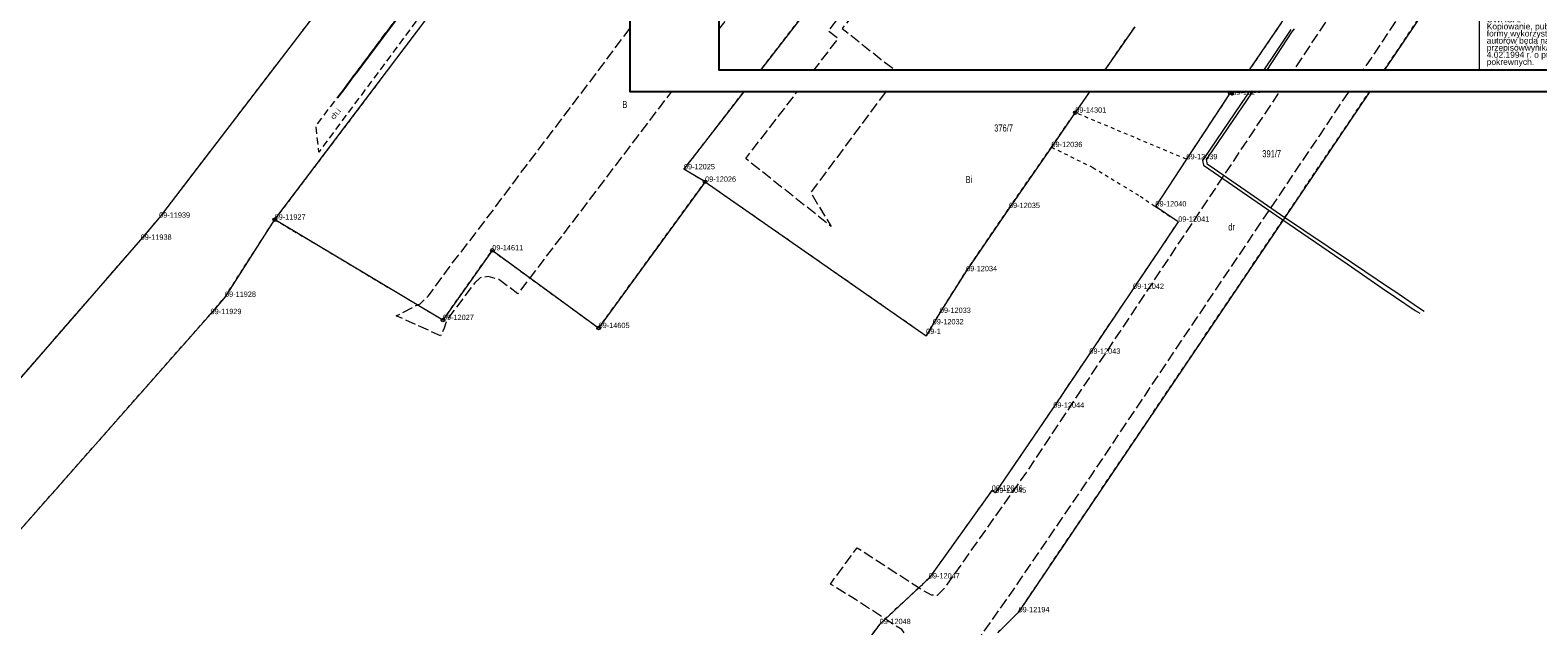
# Model space of a CAD drawing. Header units: metres. Extents: x 5550680 to 5557791, y 5952678 to 5961317.
# Tile 3 of 16: x 5550902 to 5551114, y 5960532 to 5960616. Entities that reach past the tile are written whole.
import ezdxf
from ezdxf.enums import TextEntityAlignment as Align

# ---------------------------------------------------------------- set-up
doc = ezdxf.new("R2010")
doc.units = ezdxf.units.M
doc.header["$MEASUREMENT"] = 0
doc.set_wipeout_variables(frame=1)
for name, pattern in [('0.5_0.5', [1, 0.5, -0.5]), ('1.0_0.5', [1.5, 1, -0.5]), ('1.5_0.5', [2, 1.5, -0.5]), ('219-500', [0])]:
    doc.linetypes.add(name, pattern=pattern)
doc.layers.get('0').update_dxf_attribs({"color": 2, "linetype": 'CONTINUOUS', "lineweight": 5})
for name, color, linetype in [('202-punkt graniczny', 7, 'CONTINUOUS'), ('202-punkt graniczny-Atr103', 7, 'CONTINUOUS'), ('203-punkt graniczny', 7, 'CONTINUOUS'), ('203-punkt graniczny-Atr103', 7, 'CONTINUOUS'), ('210-oznaczenie konturu użytku gruntowego', 7, 'CONTINUOUS'), ('211-numer działki ewidencyjnej', 7, 'CONTINUOUS'), ('218-kontur użytku gruntowego', 7, 'CONTINUOUS'), ('219-działka ewidencyjna', 7, 'CONTINUOUS'), ('_TABELA', 7, 'CONTINUOUS'), ('chodnik', 7, 'CONTINUOUS'), ('chodnik-Atr17', 7, 'CONTINUOUS'), ('jezdnia', 7, 'CONTINUOUS'), ('krawężnik', 7, 'CONTINUOUS'), ('obszar utwardzony', 7, 'CONTINUOUS'), ('przewód ciepłowniczy', 7, 'CONTINUOUS')]:
    doc.layers.add(name, color=color, linetype=linetype)
for name, color, linetype, lineweight in [('_drenaż', 6, '1.0_0.5', 50), ('Arch opisy_Nr_Pióra__5', 252, 'CONTINUOUS', 13), ('ARCH TABELA_Nr_Pióra__1', 7, 'CONTINUOUS', 25), ('ARCH TABELA_Nr_Pióra__21', 7, 'CONTINUOUS', 13), ('ARCH TABELA_Nr_Pióra__7', 7, 'CONTINUOUS', 13)]:
    doc.layers.add(name, color=color, linetype=linetype, lineweight=lineweight)
doc.styles.add('GENERATED_STYLE_11', font='arial.ttf')
doc.styles.add('GENERATED_STYLE_7', font='arial.ttf')
doc.styles.add('GENERATED_STYLE_8', font='arial.ttf')
doc.styles.add('GENERATED_STYLE_9', font='arial.ttf')
doc.styles.get("Standard").update_dxf_attribs({"font": 'Working1250', "width": 0.75})

# ---------------------------------------------------------------- blocks, each defined once
blk = doc.blocks.new('202')
at = {"color": 0, "linetype": 'Continuous', "lineweight": 0}
blk.add_circle((0, 0), 0.25, dxfattribs=at)
blk = doc.blocks.new('203')
at = {"linetype": 'Continuous', "lineweight": 0}
h = blk.add_hatch(color=0, dxfattribs=at)
edge = h.paths.add_edge_path()
edge.add_arc((0, 0), 0.045, 0, 360)
blk = doc.blocks.new('wdd')
at = {"layer": 'ARCH TABELA_Nr_Pióra__21', "color": 7, "linetype": 'Continuous'}
for p, q in [((5551180.87, 5960587.19), (5551268.37, 5960587.19)), ((5551180.87, 5960558.14), (5551180.87, 5960587.19)), ((5551180.87, 5960574.96), (5551180.87, 5960587.19)), ((5551180.87, 5960587.19), (5551205.33, 5960587.19)), ((5551181.4, 5960586.66), (5551204.8, 5960586.66)), ((5551181.4, 5960575.49), (5551181.4, 5960586.66)), ((5551204.8, 5960575.49), (5551204.8, 5960586.66)), ((5551205.33, 5960574.96), (5551205.33, 5960587.19)), ((5551205.33, 5960587.19), (5551205.33, 5960558.14)), ((5551246.56, 5960587.19), (5551246.56, 5960558.14)), ((5551268.37, 5960587.19), (5551268.37, 5960558.14)), ((5551205.33, 5960558.14), (5551205.33, 5960585.19)), ((5551207.2, 5960581.59), (5551245.7, 5960581.59)), ((5551247.25, 5960581.59), (5551264.09, 5960581.59)), ((5551180.87, 5960574.96), (5551205.33, 5960574.96)), ((5551181.4, 5960575.49), (5551204.8, 5960575.49)), ((5551207.2, 5960574.78), (5551245.7, 5960574.78)), ((5551247.34, 5960573.59), (5551264.09, 5960573.59)), ((5551207.2, 5960569.74), (5551245.7, 5960569.74)), ((5551207.19, 5960566.67), (5551245.69, 5960566.67)), ((5551247.4, 5960567.22), (5551252.8, 5960567.22)), ((5551207.2, 5960563.02), (5551245.7, 5960563.02)), ((5551207.12, 5960559.92), (5551245.62, 5960559.92)), ((5551247.4, 5960560.05), (5551258.81, 5960560.05)), ((5551261.35, 5960560.05), (5551266.75, 5960560.05)), ((5551180.87, 5960558.14), (5551205.33, 5960558.14)), ((5551268.37, 5960558.14), (5551205.33, 5960558.14))]:
    blk.add_line(p, q, dxfattribs=at)
at = {"layer": 'Arch opisy_Nr_Pióra__5', "color": 7, "linetype": 'Continuous', "insert": (5551266.97, 5960591.43), "char_height": 1, "width": 41.2955, "attachment_point": 3, "line_spacing_factor": 0.796128, "style": 'GENERATED_STYLE_11'}
blk.add_mtext('{UWAGA:\\PWSZYSTKIE WYMIARY SPRAWDZIĆ NA BUDOWIE}', dxfattribs=at)
at = {"layer": 'ARCH TABELA_Nr_Pióra__1', "color": 7, "linetype": 'Continuous', "style": 'GENERATED_STYLE_7'}
for s, insert, char_height, attachment_point, line_spacing_factor in [('{PROJEKT \\PARCHITEKTONICZNO\\PBUDOWLANY}', (5551247.54, 5960578.36), 1.0642, 1, 0.9285), ('{Gmina Miejska Świdwin\\PPl. Konstytucji 3-go Maja 1, 78-300 Świdwin}', (5551207.26, 5960569.83), 1.0638, 7, 0.807442)]:
    blk.add_mtext(s, dxfattribs=dict(at, insert=insert, char_height=char_height, attachment_point=attachment_point, line_spacing_factor=line_spacing_factor))
at = {"layer": 'ARCH TABELA_Nr_Pióra__7', "color": 7, "linetype": 'Continuous'}
for s, insert, char_height, attachment_point, line_spacing_factor, style in [('{PRACOWNIA PROJEKTOWA\\P\\LBartosz Balejko}', (5551193.1, 5960585.83), 1.0638, 2, 0.926719, 'GENERATED_STYLE_9'), ('PROJEKT TERMOMODERNIZACJI I KOLORYSTYKI\\PBUDYNKU SZKOŁY WRAZ Z WYMIANĄ ZEWNĘTRZNEJ \\PSTOLARKI OKIENNEJ I DRZWIOWEJ ', (5551207.45, 5960581.88), 1, 7, 0.927967, 'GENERATED_STYLE_8'), ('Publiczna Szkoła Podstawowa nr 1\\Pim. Orła Białego\\PPl. Jana Pawła II 5, 78-300 Świdwin, \\Pdz.nr 827/1, obręb 0009 Świdwin', (5551207.25, 5960574.77), 0.9, 7, 0.855122, 'GENERATED_STYLE_7')]:
    blk.add_mtext(s, dxfattribs=dict(at, insert=insert, char_height=char_height, attachment_point=attachment_point, line_spacing_factor=line_spacing_factor, style=style))
for s, insert, char_height, attachment_point, style in [('sanitarna', (5551247.45, 5960583.74), 1.596, 1, 'GENERATED_STYLE_7'), ('{temat:}', (5551207.25, 5960581.34), 0.798, 1, 'GENERATED_STYLE_7'), ('{branża:}', (5551247.31, 5960581.34), 0.798, 1, 'GENERATED_STYLE_7'), ('{jednostka projektowa:}', (5551182.78, 5960574.68), 0.7979, 1, 'GENERATED_STYLE_7'), ('{adres inwestycji:}', (5551207.25, 5960574.56), 0.7979, 1, 'GENERATED_STYLE_7'), ('{faza:}', (5551247.4, 5960573.36), 0.798, 1, 'GENERATED_STYLE_7'), ('mgr inż. Krzysztof Imbra  upr. nr 71/Sz/2002', (5551207.18, 5960568.18), 0.9, 1, 'GENERATED_STYLE_7'), ('{inwestor:}', (5551207.25, 5960569.52), 0.7979, 1, 'GENERATED_STYLE_7'), ('1:500', (5551247.44, 5960569.28), 1.596, 1, 'GENERATED_STYLE_7'), ('{projektant:}', (5551207.24, 5960566.49), 0.7979, 1, 'GENERATED_STYLE_7'), ('{skala:}', (5551247.49, 5960566.9), 0.798, 1, 'GENERATED_STYLE_7'), ('mgr inż. Grzegorz Kecman upr. nr 77/Sz/2002', (5551207.18, 5960564.53), 0.9, 1, 'GENERATED_STYLE_7'), ('s1', (5551266.93, 5960565.19), 4.256, 3, 'GENERATED_STYLE_7'), ('{projektant:}', (5551207.25, 5960562.84), 0.7979, 1, 'GENERATED_STYLE_7'), ('PLAN ZAGOSPODAROWANIA TERENU', (5551207.19, 5960561.26), 1, 1, 'GENERATED_STYLE_8'), ('{data:}', (5551247.41, 5960559.76), 0.798, 1, 'GENERATED_STYLE_7'), ('{Szczecin, 11.2023}', (5551247.59, 5960561.33), 1.0106, 1, 'GENERATED_STYLE_7'), ('{nr rys.}', (5551261.44, 5960560.03), 0.798, 1, 'GENERATED_STYLE_7'), ('{rys.}', (5551207.08, 5960559.64), 0.798, 1, 'GENERATED_STYLE_7')]:
    blk.add_mtext(s, dxfattribs=dict(at, insert=insert, char_height=char_height, attachment_point=attachment_point, style=style))
at = {"layer": 'ARCH TABELA_Nr_Pióra__7', "color": 7, "linetype": 'Continuous', "style": 'GENERATED_STYLE_7'}
for s, insert, char_height, width, attachment_point, line_spacing_factor in [('{ul.Różana 6, 78-300 Świdwin\\PNIP 672-168-25-82 Regon 331349321\\Ptel.: +48 501 059 462\\Pmail: bartekbalejko@o2.pl}', (5551193.1, 5960582.53), 0.9043, 39.8722, 2, 1.156383), ('{UWAGA:\\PKopiowanie, publikacje oraz wszelkie inne formy wykorzystania projektu bez zgody autorów będą naruszeniem przepisówwynikających z Ustawy z dnia 4.02.1994 r. o prawie autorskim i prawach pokrewnych.}', (5551181.89, 5960565.68), 0.85106, 22.417, 1, 0.703415)]:
    blk.add_mtext(s, dxfattribs=dict(at, insert=insert, char_height=char_height, width=width, attachment_point=attachment_point, line_spacing_factor=line_spacing_factor))

msp = doc.modelspace()

# ---------------------------------------------------------------- linework, layer by layer
at = {"layer": '218-kontur użytku gruntowego', "color": 252, "linetype": '0.5_0.5', "lineweight": 18, "flags": 128}
for points in [[(5551041.23, 5960533.65), (5551116.15, 5960644.77)], [(5550994.17, 5960595.97), (5551026.22, 5960637.46)], [(5550970.76, 5960634.14), (5550936.59, 5960588.89)], [(5550952.99, 5960631.8), (5550920.34, 5960589.15)], [(5551082.15, 5960622.41), (5551071.29, 5960606.41)], [(5551049.22, 5960603.94), (5551057.61, 5960616.03)], [(5551071, 5960606.72), (5551064.85, 5960597.38)], [(5551071.29, 5960606.41), (5551071, 5960606.72)], [(5551045.86, 5960599.09), (5551049.22, 5960603.94)], [(5551064.85, 5960597.38), (5551049.22, 5960603.94)], [(5551039.89, 5960590.51), (5551045.86, 5960599.09)], [(5551045.86, 5960599.09), (5551051.7, 5960596.21)], [(5550997.14, 5960594.21), (5550994.17, 5960595.97)], [(5551051.7, 5960596.21), (5551058.33, 5960592.19)], [(5550982.16, 5960573.63), (5550997.14, 5960594.21)], [(5550997.14, 5960594.21), (5551028.23, 5960572.56)], [(5551058.33, 5960592.19), (5551060.49, 5960590.74)], [(5551033.86, 5960581.63), (5551039.89, 5960590.51)], [(5551060.49, 5960590.74), (5551063.7, 5960588.59)], [(5550920.34, 5960589.15), (5550917.74, 5960586.05)], [(5550929.61, 5960578.02), (5550936.59, 5960588.89)], [(5550936.59, 5960588.89), (5550960.26, 5960574.76)], [(5551063.7, 5960588.59), (5551057.34, 5960579.14)], [(5550917.74, 5960586.05), (5550871.07, 5960532.41)], [(5550960.26, 5960574.76), (5550967.2, 5960584.56)], [(5550967.2, 5960584.56), (5550982.16, 5960573.63)], [(5551030.17, 5960575.76), (5551033.86, 5960581.63)], [(5551057.34, 5960579.14), (5551051.2, 5960570.01)], [(5550927.57, 5960575.59), (5550929.61, 5960578.02)], [(5550898.04, 5960542.11), (5550927.57, 5960575.59)], [(5551029.16, 5960574.15), (5551030.17, 5960575.76)], [(5551028.23, 5960572.56), (5551029.16, 5960574.15)], [(5551051.2, 5960570.01), (5551046.11, 5960562.42)], [(5551046.11, 5960562.42), (5551037.96, 5960550.44)], [(5551037.46, 5960550.76), (5551028.61, 5960538.4)], [(5551037.96, 5960550.44), (5551037.46, 5960550.76)], [(5551028.61, 5960538.4), (5551021.71, 5960531.98)], [(5551038.31, 5960530.77), (5551041.23, 5960533.65)], [(5551021.71, 5960531.98), (5551014.48, 5960522.42)]]:
    msp.add_lwpolyline(points, dxfattribs=at)
at = {"layer": '219-działka ewidencyjna', "color": 252, "linetype": '219-500', "lineweight": 18, "flags": 128}
for points in [[(5551116.15, 5960644.77), (5551041.23, 5960533.65)], [(5551026.22, 5960637.46), (5550994.17, 5960595.97)], [(5550970.76, 5960634.14), (5550936.59, 5960588.89)], [(5550952.99, 5960631.8), (5550920.34, 5960589.15)], [(5551071.29, 5960606.41), (5551082.15, 5960622.41)], [(5551057.61, 5960616.03), (5551049.22, 5960603.94)], [(5551071, 5960606.72), (5551064.85, 5960597.38)], [(5551071, 5960606.72), (5551071.29, 5960606.41)], [(5551049.22, 5960603.94), (5551045.86, 5960599.09)], [(5551045.86, 5960599.09), (5551039.89, 5960590.51)], [(5550997.14, 5960594.21), (5550994.17, 5960595.97)], [(5551064.85, 5960597.38), (5551060.49, 5960590.74)], [(5550997.14, 5960594.21), (5550982.16, 5960573.63)], [(5550997.14, 5960594.21), (5551028.23, 5960572.56)], [(5551039.89, 5960590.51), (5551033.86, 5960581.63)], [(5551063.7, 5960588.59), (5551060.49, 5960590.74)], [(5550920.34, 5960589.15), (5550917.74, 5960586.05)], [(5550936.59, 5960588.89), (5550929.61, 5960578.02)], [(5550960.26, 5960574.76), (5550936.59, 5960588.89)], [(5551063.7, 5960588.59), (5551057.34, 5960579.14)], [(5550917.74, 5960586.05), (5550871.07, 5960532.41)], [(5550967.2, 5960584.56), (5550960.26, 5960574.76)], [(5550982.16, 5960573.63), (5550967.2, 5960584.56)], [(5551033.86, 5960581.63), (5551030.17, 5960575.76)], [(5551057.34, 5960579.14), (5551051.2, 5960570.01)], [(5550929.61, 5960578.02), (5550927.57, 5960575.59)], [(5550927.57, 5960575.59), (5550898.04, 5960542.11)], [(5551030.17, 5960575.76), (5551029.16, 5960574.15)], [(5551029.16, 5960574.15), (5551028.23, 5960572.56)], [(5551051.2, 5960570.01), (5551046.11, 5960562.42)], [(5551046.11, 5960562.42), (5551037.96, 5960550.44)], [(5551037.46, 5960550.76), (5551028.61, 5960538.4)], [(5551037.96, 5960550.44), (5551037.46, 5960550.76)], [(5551028.61, 5960538.4), (5551021.71, 5960531.98)], [(5551041.23, 5960533.65), (5551038.31, 5960530.77)], [(5551021.71, 5960531.98), (5551014.48, 5960522.42)]]:
    msp.add_lwpolyline(points, dxfattribs=at)
at = {"layer": 'chodnik', "color": 252, "linetype": '1.0_0.5', "lineweight": 18, "flags": 128}
msp.add_lwpolyline([(5550968.15, 5960632.44), (5550942.8, 5960598.4), (5550942.41, 5960602.07), (5550945.42, 5960606.07), (5550946.3, 5960607.18), (5550947.64, 5960609.01), (5550948.04, 5960609.55), (5550957.94, 5960622.77), (5550964.87, 5960631.98), (5550970.77, 5960639.84), (5550980.8, 5960653.06), (5550982.23, 5960654.95), (5550987.28, 5960661.77), (5550989.22, 5960664.35), (5550992.68, 5960668.88), (5550995.15, 5960672.21), (5550995.45, 5960672.06), (5550995.92, 5960672.69), (5550995.71, 5960672.89), (5550998.21, 5960676.87), (5550998.83, 5960676.51), (5551000.14, 5960675.53), (5550999.62, 5960674.73), (5550998.81, 5960673.15), (5550994.76, 5960668.03), (5550993.78, 5960666.73), (5550992.1, 5960664.5), (5550989.85, 5960661.53)], close=True, dxfattribs=at)
at = {"layer": 'jezdnia', "color": 252, "linetype": '1.5_0.5', "lineweight": 18, "flags": 128}
msp.add_lwpolyline([(5550937.26, 5960416.18), (5550935.73, 5960414.17), (5550935.03, 5960413.08), (5550934.58, 5960412.13), (5550934.26, 5960411.15), (5550934.26, 5960409.87), (5550934.58, 5960408.43), (5550935.05, 5960407.09), (5550935.65, 5960405.84), (5550936.47, 5960404.56), (5550923.55, 5960414.94), (5550924.55, 5960415.18), (5550926.35, 5960415.83), (5550928.56, 5960417.63), (5550932.31, 5960422.37), (5550946.66, 5960440.43), (5550955.08, 5960451.05), (5550958.1, 5960455.02), (5550960.27, 5960458.39), (5550960.87, 5960459.88), (5550961.19, 5960461.31), (5550961.37, 5960462.27), (5550970.25, 5960472.26), (5550972.29, 5960472.19), (5550974.56, 5960473.32), (5550976.43, 5960474.97), (5550994.6, 5960493.6), (5551000.18, 5960499.35), (5551004.97, 5960504.47), (5551008.23, 5960508.25), (5551016.14, 5960517.77), (5551023.94, 5960527.77), (5551024.69, 5960528.74), (5551025.05, 5960529.22), (5551025.29, 5960529.9), (5551025.22, 5960530.65), (5551024.8, 5960531.2), (5551018.28, 5960535.44), (5551014.77, 5960537.61), (5551018.51, 5960542.73), (5551023.05, 5960539.82), (5551027.62, 5960536.83), (5551028.95, 5960536.1), (5551029.83, 5960536.03), (5551030.9, 5960537.12), (5551042.47, 5960553.48), (5551052.91, 5960569.2), (5551072.44, 5960598.55), (5551096.5, 5960634.85), (5551099.46, 5960639.32), (5551106.51, 5960650.09), (5551107.7, 5960652.2), (5551108.43, 5960653.96), (5551108.89, 5960656.03), (5551109.54, 5960659.92), (5551110.13, 5960665.8), (5551110.27, 5960669.66), (5551109.17, 5960682.04), (5551108.75, 5960688.86), (5551108.43, 5960701.73), (5551108.28, 5960714.9), (5551108.08, 5960717.74), (5551115.78, 5960701.48), (5551115.84, 5960693.22), (5551116.9, 5960692.84), (5551121.65, 5960686.36), (5551121.84, 5960686.14), (5551124.9, 5960680.34), (5551125.47, 5960679.25), (5551126.99, 5960674.28), (5551124.65, 5960673.45), (5551122.14, 5960672.4), (5551120.91, 5960671.41), (5551120.17, 5960670.36), (5551119.77, 5960669.31), (5551120.1, 5960665.31), (5551121.08, 5960661.43), (5551121.69, 5960659.12), (5551122.31, 5960657.6), (5551124.68, 5960652.35), (5551126.83, 5960648.76), (5551128.23, 5960647.3), (5551130.02, 5960645.79), (5551132.47, 5960644.24), (5551134.07, 5960643.9), (5551146.12, 5960643.76), (5551147.84, 5960643.89), (5551148.62, 5960644.2), (5551149.22, 5960644.99), (5551152.03, 5960645.31), (5551155.16, 5960643.8), (5551175.47, 5960643.94), (5551175.13, 5960639.31), (5551155.95, 5960639.38), (5551138.33, 5960639.23), (5551137.98, 5960638.9), (5551137.92, 5960634.3), (5551132.4, 5960632.53), (5551131.65, 5960635.4), (5551130.87, 5960637.28), (5551129.83, 5960639.02), (5551128.52, 5960640.52), (5551126.2, 5960642.5), (5551124.4, 5960643.55), (5551120.66, 5960645.41), (5551119.75, 5960645.86), (5551117.52, 5960646.93), (5551116.01, 5960646.98), (5551114.62, 5960646.36), (5551113.25, 5960644.92), (5551112.05, 5960643.28), (5551107.19, 5960636.08), (5551083.46, 5960600.6), (5551065.49, 5960573.9), (5551051.49, 5960552.97), (5551040.55, 5960536.93), (5551033.05, 5960526.27), (5551028.91, 5960520.62), (5551024.22, 5960514.73), (5551019.55, 5960509.48), (5551014.81, 5960504.34), (5550999.74, 5960488.26), (5550991.19, 5960479.25), (5550979.4, 5960467.08), (5550977.19, 5960464.79), (5550971.9, 5960459.32), (5550968.37, 5960455.38), (5550963.26, 5960449.16), (5550960.17, 5960445.25), (5550951.98, 5960434.99), (5550950.94, 5960433.67), (5550938.64, 5960417.94)], close=True, dxfattribs=at)
at = {"layer": 'krawężnik', "color": 252, "linetype": 'Continuous', "lineweight": 25, "flags": 128}
msp.add_lwpolyline([(5550945.42, 5960606.07), (5550946.3, 5960607.18), (5550947.64, 5960609.01), (5550948.04, 5960609.55), (5550957.94, 5960622.77)], dxfattribs=at)
at = {"layer": 'obszar utwardzony', "color": 252, "linetype": '1.5_0.5', "lineweight": 18, "flags": 128}
for points in [[(5551018.66, 5960643.32), (5551017.35, 5960644.35), (5551016.18, 5960644.96), (5551015.16, 5960645.01), (5551014.97, 5960644.82), (5551006.09, 5960632.98), (5551004.37, 5960630.7), (5551004.18, 5960630.24), (5551004.48, 5960629.52), (5551005.1, 5960628.84), (5551005.57, 5960628.42), (5551007.59, 5960626.9), (5550970.8, 5960578.45), (5550968.12, 5960580.46), (5550966.61, 5960580.88), (5550965.52, 5960580.7), (5550964.73, 5960580), (5550960.82, 5960574.77), (5550960.42, 5960573.62), (5550959.92, 5960572.55), (5550953.7, 5960575.35), (5550957.04, 5960577.06), (5550958.18, 5960578.1), (5550961.34, 5960582.43), (5550965.35, 5960587.62), (5550970.22, 5960594.1), (5550971.51, 5960595.86), (5550972.18, 5960596.72), (5550982.53, 5960610.38), (5550983.7, 5960611.98), (5550984.36, 5960612.86), (5550994.67, 5960626.58), (5550995.99, 5960628.28), (5550996.22, 5960628.51), (5550996.62, 5960629.11), (5550996.9, 5960629.45), (5551007.25, 5960643.1), (5551008.52, 5960644.76), (5551009.24, 5960645.65), (5551011.48, 5960648.61), (5551012.35, 5960649.75), (5551014.89, 5960653.2), (5551018.55, 5960658.18), (5551022.03, 5960656.36), (5551021.73, 5960655.97), (5551020.1, 5960653.93), (5551018.1, 5960651.43), (5551022.29, 5960647.9)], [(5551052.07, 5960639.49), (5551048.83, 5960635.81), (5551042.31, 5960626.76), (5551039.18, 5960629.29), (5551033.37, 5960633.9), (5551026.09, 5960628.09), (5551020.21, 5960620.41), (5551016.43, 5960615.79), (5551021.93, 5960611.4), (5551024.49, 5960609.51), (5551012, 5960592.68), (5551014.87, 5960587.94), (5551002.85, 5960597.47), (5551015.87, 5960614.34), (5551014.47, 5960615.42), (5551019.36, 5960621.69), (5551024.91, 5960629.19), (5551032.31, 5960634.79), (5551029.31, 5960636.92), (5551037.58, 5960647.53), (5551040.73, 5960645.78)]]:
    msp.add_lwpolyline(points, close=True, dxfattribs=at)
at = {"layer": 'przewód ciepłowniczy', "color": 252, "linetype": 'Continuous', "lineweight": 18, "flags": 128}
for points in [[(5551079.53, 5960615.63), (5551078.89, 5960614.65), (5551074.12, 5960607.57), (5551067.4, 5960597.65), (5551067.1, 5960597.22), (5551067.24, 5960596.55), (5551077.53, 5960589.49), (5551087.47, 5960582.65), (5551093.01, 5960578.82), (5551093.65, 5960578.39), (5551094.26, 5960577.99), (5551097.04, 5960576.12), (5551097.66, 5960575.72)], [(5551098.27, 5960575.97), (5551097.65, 5960576.38), (5551094.79, 5960578.34), (5551094.17, 5960578.77), (5551093.57, 5960579.17), (5551088.05, 5960582.85), (5551078.08, 5960589.55), (5551068.21, 5960596.41), (5551067.82, 5960596.66), (5551067.67, 5960597.34), (5551067.98, 5960597.8), (5551074.76, 5960607.71), (5551079.67, 5960615.25), (5551080.06, 5960615.72)]]:
    msp.add_lwpolyline(points, dxfattribs=at)

# ---------------------------------------------------------------- block references
at = {"layer": '202-punkt graniczny', "color": 252, "linetype": 'Continuous', "lineweight": 18}
for p in [(5551071, 5960606.72), (5551049.22, 5960603.94), (5550997.14, 5960594.21), (5550936.59, 5960588.89), (5550967.2, 5960584.56), (5550960.26, 5960574.76), (5550982.16, 5960573.63)]:
    msp.add_blockref('202', p, dxfattribs=at)
at = {"layer": '203-punkt graniczny', "color": 252, "linetype": 'Continuous', "lineweight": 18}
for p in [(5551071.29, 5960606.41), (5551045.86, 5960599.09), (5550994.17, 5960595.97), (5551064.85, 5960597.38), (5551039.89, 5960590.51), (5551060.49, 5960590.74), (5550920.34, 5960589.15), (5551063.7, 5960588.59), (5550917.74, 5960586.05), (5551033.86, 5960581.63), (5551057.34, 5960579.14), (5550929.61, 5960578.02), (5550927.57, 5960575.59), (5551030.17, 5960575.76), (5551028.23, 5960572.56), (5551029.16, 5960574.15), (5551051.2, 5960570.01), (5551046.11, 5960562.42), (5551037.46, 5960550.76), (5551037.96, 5960550.44), (5551028.61, 5960538.4), (5551041.23, 5960533.65), (5551021.71, 5960531.98)]:
    msp.add_blockref('203', p, dxfattribs=at)

# ---------------------------------------------------------------- texts
at = {"layer": '202-punkt graniczny-Atr103', "color": 252, "width": 0.9}
for s, p in [('09-14303', (5551071, 5960606.72)), ('09-14301', (5551049.22, 5960603.94)), ('09-12026', (5550997.14, 5960594.21)), ('09-11927', (5550936.59, 5960588.89)), ('09-14611', (5550967.2, 5960584.56)), ('09-12027', (5550960.26, 5960574.76)), ('09-14605', (5550982.16, 5960573.63))]:
    msp.add_text(s, height=0.75, dxfattribs=at).set_placement(p)
at = {"layer": '203-punkt graniczny-Atr103', "color": 252, "width": 0.9}
for s, p in [('09-101', (5551071.29, 5960606.41)), ('09-12036', (5551045.86, 5960599.09)), ('09-12039', (5551064.85, 5960597.38)), ('09-12025', (5550994.17, 5960595.97)), ('09-11939', (5550920.34, 5960589.15)), ('09-12035', (5551039.89, 5960590.51)), ('09-12040', (5551060.49, 5960590.74)), ('09-12041', (5551063.7, 5960588.59)), ('09-11938', (5550917.74, 5960586.05)), ('09-12034', (5551033.86, 5960581.63)), ('09-12042', (5551057.34, 5960579.14)), ('09-11928', (5550929.61, 5960578.02)), ('09-11929', (5550927.57, 5960575.59)), ('09-12032', (5551029.16, 5960574.15)), ('09-12033', (5551030.17, 5960575.76)), ('09-12043', (5551051.2, 5960570.01)), ('09-12044', (5551046.11, 5960562.42)), ('09-12046', (5551037.46, 5960550.76)), ('09-12045', (5551037.96, 5960550.44)), ('09-12047', (5551028.61, 5960538.4)), ('09-12194', (5551041.23, 5960533.65)), ('09-12048', (5551021.71, 5960531.98))]:
    msp.add_text(s, height=0.75, dxfattribs=at).set_placement(p)
msp.add_text('09-1', height=0.75, dxfattribs=at).set_placement((5551028.23, 5960572.56), align=Align.BOTTOM_LEFT)
at = {"layer": '210-oznaczenie konturu użytku gruntowego', "color": 252, "linetype": 'Continuous', "lineweight": 18, "width": 0.79}
for s, p in [('B', (5550985.49, 5960604.59)), ('Bi', (5551033.78, 5960594.04)), ('dr', (5551070.73, 5960587.36))]:
    msp.add_text(s, height=1, dxfattribs=at).set_placement(p)
at = {"layer": '211-numer działki ewidencyjnej', "color": 252, "linetype": 'Continuous', "lineweight": 18, "width": 0.79}
for s, p in [('375/4', (5550988.16, 5960610.98)), ('376/7', (5551037.81, 5960602.28)), ('391/7', (5551075.52, 5960598.66))]:
    msp.add_text(s, height=1, dxfattribs=at).set_placement(p, align=Align.TOP_LEFT)
at = {"layer": 'chodnik-Atr17', "color": 252, "width": 0.9}
msp.add_text('ch.i', height=0.75, rotation=49.498, dxfattribs=at).set_placement((5550945.16, 5960603.75), align=Align.MIDDLE_CENTER)

# ---------------------------------------------------------------- next in the draw order: wipeouts: each hides what was drawn before it
at = {"ltscale": 0.8}
for points in [[(5551107.25, 5960767.99), (5551202.25, 5960766.99), (5551202.25, 5960590.99), (5551103.25, 5960591.99)], [(5551085.29, 5960758.51), (5551083.69, 5960752.36), (5550999.06, 5960752.36), (5550999.06, 5960609.96), (5551102.06, 5960609.96), (5551102.06, 5960606.91), (5550986.56, 5960606.91), (5550986.56, 5960755.41)]]:
    msp.add_wipeout(points, dxfattribs=at).dxf.layer = '_drenaż'

# ---------------------------------------------------------------- next in the draw order: linework, layer by layer
at = {"layer": '_TABELA', "color": 7}
msp.add_lwpolyline([(5550986.56, 5960755.41), (5551196.56, 5960755.41), (5550986.56, 5960755.41), (5550986.56, 5960606.91), (5551196.56, 5960606.91), (5551196.56, 5960755.41)], dxfattribs=at)
msp.add_lwpolyline([(5551193.56, 5960752.36), (5550999.06, 5960752.36), (5550999.06, 5960609.96), (5551193.56, 5960609.96)], close=True, dxfattribs=at)

# ---------------------------------------------------------------- next in the draw order: block references
at = {"layer": '_drenaż', "ltscale": 0.8}
msp.add_blockref('wdd', (-74.8, 51.82), dxfattribs=at)

doc.saveas('drawing.dxf')
